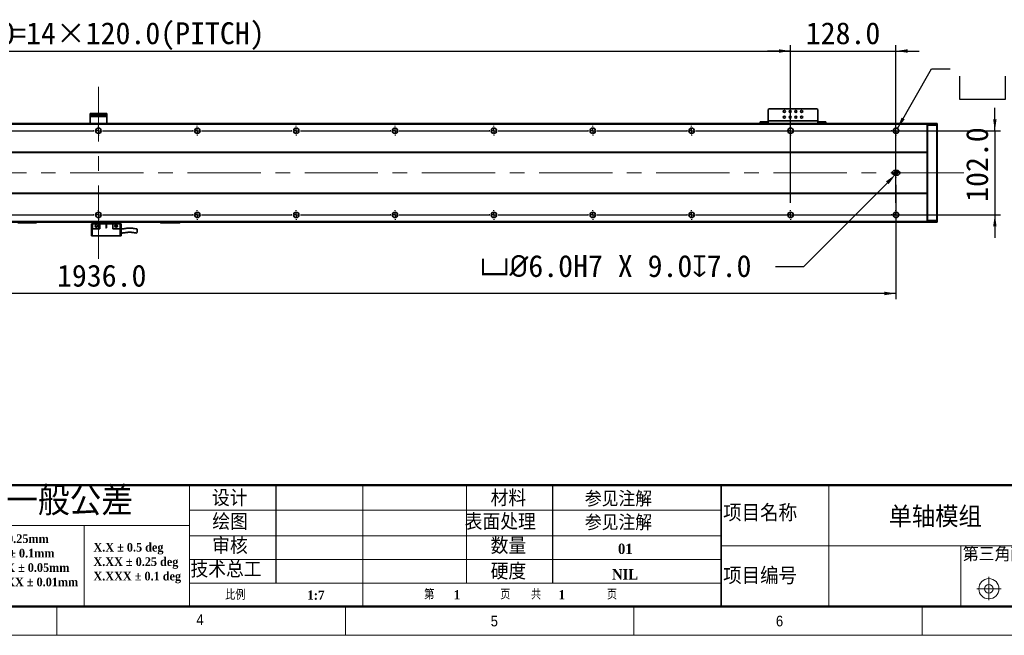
# Model space of a CAD drawing. Header units: millimetres. Extents: x 35 to 2905, y 35 to 2044.
# Tile 3 of 7: x 1075 to 2270, y 35 to 782. Entities that reach past the tile are written whole.
import ezdxf

# ---------------------------------------------------------------- set-up
doc = ezdxf.new("R2010")
doc.units = ezdxf.units.MM
doc.header["$LTSCALE"] = 7
doc.header["$PDSIZE"] = -1
doc.linetypes.add('CENTERX2', pattern=[20.32, 12.7, -2.54, 2.54, -2.54])
doc.layers.add('DIMNS', color=7, linetype='Continuous')
doc.layers.add('黑色实线', color=7, linetype='Continuous')
doc.styles.add('SLDTEXTSTYLE1', font='Gothic.ttf', dxfattribs={"width": 0.913})
doc.styles.add('SLDTEXTSTYLE2', font='timesbd.ttf', dxfattribs={"width": 0.933})
doc.styles.add('SLDTEXTSTYLE3', font='txt', dxfattribs={"bigfont": 'bigfont'})
doc.styles.add('SLDTEXTSTYLE4', font='txt', dxfattribs={"bigfont": 'bigfont'})
doc.styles.add('SLDTEXTSTYLE7', font='timesbd.ttf', dxfattribs={"width": 0.933, "bigfont": 'bigfont'})
doc.styles.add('SLDTEXTSTYLE8', font='txt')
doc.dimstyles.new('SLDDIMSTYLE0', dxfattribs={"dimtxt": 26.6, "dimasz": 14, "dimexe": 0, "dimexo": 0.0625, "dimgap": 6.65, "dimtad": 2, "dimdec": 1, "dimrnd": 1e-09, "dimzin": 4, "dimdsep": 46, "dimtxsty": 'SLDTEXTSTYLE8', "dimsah": 1, "dimcen": 0.09, "dimadec": 0, "dimazin": 1, "dimtfac": 1, "dimtdec": 1, "dimtmove": 0, "dimatfit": 0, "dimfxl": 0, "dimfrac": 2, "dimtolj": 1, "dimtzin": 12, "dimarcsym": 0})
doc.dimstyles.new('SLDDIMSTYLE5', dxfattribs={"dimtxt": 26.6, "dimasz": 14, "dimexe": 0, "dimexo": 0.0625, "dimgap": 6.65, "dimtad": 2, "dimdec": 1, "dimrnd": 1e-09, "dimzin": 4, "dimdsep": 46, "dimtxsty": 'SLDTEXTSTYLE8', "dimsah": 1, "dimcen": 0.09, "dimadec": 0, "dimazin": 1, "dimtfac": 1, "dimtdec": 1, "dimtofl": 0, "dimtmove": 0, "dimatfit": 3, "dimfxl": 0, "dimfrac": 2, "dimtolj": 1, "dimtzin": 12, "dimarcsym": 0})
doc.dimstyles.new('SLDDIMSTYLE7', dxfattribs={"dimtxt": 26.6, "dimasz": 14, "dimexe": 0, "dimexo": 0.0625, "dimgap": 6.65, "dimtad": 0, "dimtih": 1, "dimtoh": 1, "dimdec": 1, "dimrnd": 1e-09, "dimzin": 4, "dimdsep": 46, "dimtxsty": 'SLDTEXTSTYLE8', "dimsah": 1, "dimcen": 0, "dimadec": 0, "dimazin": 1, "dimtfac": 1, "dimtdec": 1, "dimtofl": 0, "dimtmove": 0, "dimatfit": 3, "dimfxl": 0, "dimfrac": 2, "dimtolj": 1, "dimtzin": 12, "dimarcsym": 0})
doc.dimstyles.new('SLDDIMSTYLE8', dxfattribs={"dimtxt": 26.6, "dimasz": 14, "dimexe": 0, "dimexo": 0.0625, "dimgap": 6.65, "dimtad": 0, "dimtih": 1, "dimtoh": 1, "dimdec": 1, "dimrnd": 1e-09, "dimzin": 4, "dimdsep": 46, "dimtxsty": 'SLDTEXTSTYLE8', "dimsah": 1, "dimcen": 0, "dimadec": 0, "dimazin": 1, "dimtfac": 1, "dimtdec": 1, "dimtofl": 0, "dimtmove": 0, "dimatfit": 3, "dimfxl": 0, "dimfrac": 2, "dimtolj": 1, "dimtzin": 12, "dimarcsym": 0})

# ---------------------------------------------------------------- blocks, each defined once
blk = doc.blocks.new('SW_NOTE_0')
at = {"color": 0, "linetype": 'Continuous', "lineweight": 0, "char_height": 10.5, "attachment_point": 1, "style": 'SLDTEXTSTYLE2'}
for s, insert in [('X.X ± 0.5 deg', (0, 13.8)), ('X.XX ± 0.25 deg', (0, -3.7)), ('X.XXX ± 0.1 deg', (0, -21.2))]:
    blk.add_mtext(s, dxfattribs=dict(at, insert=insert))
blk = doc.blocks.new('SW_NOTE_1')
at = {"color": 0, "linetype": 'Continuous', "lineweight": 0, "char_height": 10.5, "attachment_point": 1, "style": 'SLDTEXTSTYLE2'}
for s, insert in [('X ± 0.25mm ', (0, 13.8)), ('X.X ± 0.1mm', (0, -3.7))]:
    blk.add_mtext(s, dxfattribs=dict(at, insert=insert))
blk = doc.blocks.new('SW_NOTE_2')
at = {"color": 0, "linetype": 'Continuous', "lineweight": 0, "char_height": 10.5, "attachment_point": 1, "style": 'SLDTEXTSTYLE2'}
for s, insert in [('X.XX ± 0.05mm', (0, 13.8)), ('X.XXX ± 0.01mm', (0, -3.7))]:
    blk.add_mtext(s, dxfattribs=dict(at, insert=insert))
blk = doc.blocks.new('_D_21')
at = {"layer": 'Defpoints', "color": 0}
for p in [(2137.7, 593.9), (2139.8, 596)]:
    blk.add_point(p, dxfattribs=at)
at = {"layer": '黑色实线', "color": 0, "lineweight": -2}
for p, q in [((2026.3, 482.5), (2127.8, 584)), ((1992, 482.5), (2026.3, 482.5))]:
    blk.add_line(p, q, dxfattribs=at)
at = {"layer": '黑色实线', "color": 0}
blk.add_solid([(2126.1, 585.6), (2129.4, 582.3), (2137.7, 593.9)], dxfattribs=at)
at = {"layer": '黑色实线', "color": 0, "insert": (1633.6, 496.3), "char_height": 26.6, "attachment_point": 1, "style": 'SLDTEXTSTYLE8'}
blk.add_mtext('\\A1;{\\fGDT|b0|i0|c134|p2;v\\fISOCPEUR|b0|i0|c134|p34;%%C}6.0H7 X 9.0{\\fGDT|b0|i0|c134|p2;x}7.0', dxfattribs=at)
blk = doc.blocks.new('_D_22')
at = {"layer": '黑色实线'}
for p, q in [((202.3, 587.1), (202.3, 442.7)), ((2138.3, 581.6), (2138.3, 442.7)), ((2138.3, 449.7), (202.3, 449.7))]:
    blk.add_line(p, q, dxfattribs=at)
for points in [[(202.3, 449.7), (216.3, 447.6), (216.3, 451.8)], [(2138.3, 449.7), (2124.3, 451.8), (2124.3, 447.6)]]:
    blk.add_solid(points, dxfattribs=at)
at = {"layer": '黑色实线', "insert": (1120, 484.6), "char_height": 26.6, "attachment_point": 1, "style": 'SLDTEXTSTYLE8'}
blk.add_mtext('1936.0', dxfattribs=at)
blk = doc.blocks.new('SW_SYMBOL_HOLE_SPOT')
at = {"layer": '黑色实线', "color": 0}
for p, q in [((0, 6125), (0, 525)), ((11200, 525), (11200, 6125)), ((0, 525), (11200, 525))]:
    blk.add_line(p, q, dxfattribs=at)
blk = doc.blocks.new('SW_SYMBOL_HOLE_DEPTH')
at = {"layer": '黑色实线', "color": 0}
for p, q in [((0, 6125), (5600, 6125)), ((2800, 6125), (2800, 525)), ((700, 3885), (2800, 525)), ((4900, 3885), (2800, 525))]:
    blk.add_line(p, q, dxfattribs=at)
blk = doc.blocks.new('_D_23')
at = {"layer": '黑色实线'}
for p, q in [((2140, 649.9), (2181.6, 722)), ((2181.6, 722), (2204.1, 722))]:
    blk.add_line(p, q, dxfattribs=at)
blk.add_solid([(2140, 649.9), (2148.8, 660.9), (2145.1, 663)], dxfattribs=at)
at = {"layer": '黑色实线', "xscale": 0.004985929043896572, "yscale": 0.004985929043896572, "zscale": 0.004985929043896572}
for name, p in [('SW_SYMBOL_HOLE_SPOT', (2215.2, 682.7)), ('SW_SYMBOL_HOLE_DEPTH', (2414.7, 682.7))]:
    blk.add_blockref(name, p, dxfattribs=at)
at = {"layer": '黑色实线', "char_height": 26.6, "attachment_point": 1, "style": 'SLDTEXTSTYLE8'}
for s, insert in [('34X ', (2310.2, 757.2)), ('%%c', (2379.4, 756.9)), (' THROUGH HOLE', (2420.5, 757.2)), ('%%c', (2288.7, 713.4)), (' 11.0 ', (2329.8, 713.7)), (' 42.0(UPSIDE DOWN)', (2453.7, 713.7))]:
    blk.add_mtext(s, dxfattribs=dict(at, insert=insert))
blk = doc.blocks.new('_D_24')
at = {"layer": '黑色实线'}
for p, q in [((2258.3, 647), (2258.3, 675)), ((1905, 647), (2265.3, 647)), ((2258.3, 647), (2258.3, 545)), ((1905, 545), (2265.3, 545)), ((2258.3, 545), (2258.3, 517))]:
    blk.add_line(p, q, dxfattribs=at)
for points in [[(2258.3, 647), (2260.4, 661), (2256.2, 661)], [(2258.3, 545), (2256.2, 531), (2260.4, 531)]]:
    blk.add_solid(points, dxfattribs=at)
at = {"layer": '黑色实线', "insert": (2223.4, 560.8), "char_height": 26.6, "attachment_point": 1, "rotation": 90, "style": 'SLDTEXTSTYLE8'}
blk.add_mtext('102.0', dxfattribs=at)
blk = doc.blocks.new('_D_25')
at = {"layer": '黑色实线'}
for p, q in [((330.3, 661.7), (330.3, 750.8)), ((330.3, 743.8), (2010.3, 743.8)), ((2010.3, 661.7), (2010.3, 750.8))]:
    blk.add_line(p, q, dxfattribs=at)
for points in [[(330.3, 743.8), (344.3, 741.7), (344.3, 745.9)], [(2010.3, 743.8), (1996.3, 745.9), (1996.3, 741.7)]]:
    blk.add_solid(points, dxfattribs=at)
at = {"layer": '黑色实线', "char_height": 26.6, "attachment_point": 1, "style": 'SLDTEXTSTYLE8'}
for s, insert in [('1680.0', (960.5, 778.7)), ('=14×120.0(PITCH)', (1064.4, 778.7))]:
    blk.add_mtext(s, dxfattribs=dict(at, insert=insert))
blk = doc.blocks.new('_D_27')
at = {"layer": '黑色实线'}
for p, q in [((2010.3, 743.8), (1982.3, 743.8)), ((2010.3, 559.7), (2010.3, 750.8)), ((2010.3, 743.8), (2138.3, 743.8)), ((2138.3, 559.7), (2138.3, 750.8)), ((2138.3, 743.8), (2166.3, 743.8))]:
    blk.add_line(p, q, dxfattribs=at)
for points in [[(2010.3, 743.8), (1996.3, 745.9), (1996.3, 741.7)], [(2138.3, 743.8), (2152.3, 741.7), (2152.3, 745.9)]]:
    blk.add_solid(points, dxfattribs=at)
at = {"layer": '黑色实线', "insert": (2028.8, 778.7), "char_height": 26.6, "attachment_point": 1, "style": 'SLDTEXTSTYLE8'}
blk.add_mtext('128.0', dxfattribs=at)
blk = doc.blocks.new('SW_CENTERMARKSYMBOL_13')
at = {"layer": '黑色实线', "color": 0}
for p, q in [((-248, 107.08), (-248, 107.84)), ((0, 107.08), (0, 107.84)), ((-253.08, 102), (-253.84, 102)), ((-248, 102), (-250.54, 102)), ((-248, 102), (-248, 104.54)), ((-248, 102), (-248, 99.46)), ((-248, 102), (-245.46, 102)), ((-248, 96.92), (-248, 96.16)), ((0, 102), (-2.54, 102)), ((0, 102), (0, 104.54)), ((0, 102), (0, 99.46)), ((0, 102), (2.54, 102)), ((5.08, 102), (5.84, 102)), ((-125.08, 0), (-125.84, 0)), ((-120, 0), (-122.54, 0)), ((-120, 5.08), (-120, 5.84)), ((-120, 0), (-120, 2.54)), ((-120, 0), (-120, -2.54)), ((-120, 0), (-117.46, 0)), ((-114.92, 0), (-5.08, 0)), ((-5.08, 0), (-5.84, 0)), ((0, 0), (-2.54, 0)), ((0, 0), (-2.54, 0)), ((0, 5.08), (0, 5.84)), ((0, 0), (0, 2.54)), ((0, 0), (0, 2.54)), ((0, 0), (0, -2.54)), ((0, 0), (2.54, 0)), ((0, 0), (0, -2.54)), ((0, 0), (2.54, 0)), ((5.08, 0), (5.84, 0)), ((5.08, 0), (114.92, 0)), ((114.92, 0), (114.16, 0)), ((120, 0), (117.46, 0)), ((120, 0), (117.46, 0)), ((120, 0), (117.46, 0)), ((120, 5.08), (120, 5.84)), ((120, 0), (120, 2.54)), ((120, 0), (120, 2.54)), ((120, 0), (120, 2.54)), ((120, 0), (120, -2.54)), ((120, 0), (122.54, 0)), ((120, 0), (120, -2.54)), ((120, 0), (122.54, 0)), ((120, 0), (120, -2.54)), ((120, 0), (122.54, 0)), ((125.08, 0), (125.84, 0)), ((125.08, 0), (234.92, 0)), ((234.92, 0), (234.16, 0)), ((240, 0), (237.46, 0)), ((240, 0), (237.46, 0)), ((240, 0), (237.46, 0)), ((240, 0), (237.46, 0)), ((240, 5.08), (240, 5.84)), ((240, 0), (240, 2.54)), ((240, 0), (240, 2.54)), ((240, 0), (240, 2.54)), ((240, 0), (240, 2.54)), ((240, 0), (240, -2.54)), ((240, 0), (242.54, 0)), ((240, 0), (240, -2.54)), ((240, 0), (242.54, 0)), ((240, 0), (240, -2.54)), ((240, 0), (242.54, 0)), ((240, 0), (240, -2.54)), ((240, 0), (242.54, 0)), ((245.08, 0), (245.84, 0)), ((245.08, 0), (354.92, 0)), ((354.92, 0), (354.16, 0)), ((360, 0), (357.46, 0)), ((360, 0), (357.46, 0)), ((360, 0), (357.46, 0)), ((360, 0), (357.46, 0)), ((360, 0), (357.46, 0)), ((360, 5.08), (360, 5.84)), ((360, 0), (360, 2.54)), ((360, 0), (360, 2.54)), ((360, 0), (360, 2.54)), ((360, 0), (360, 2.54)), ((360, 0), (360, 2.54)), ((360, 0), (360, -2.54)), ((360, 0), (362.54, 0)), ((360, 0), (360, -2.54)), ((360, 0), (362.54, 0)), ((360, 0), (360, -2.54)), ((360, 0), (362.54, 0)), ((360, 0), (360, -2.54)), ((360, 0), (362.54, 0)), ((360, 0), (360, -2.54)), ((360, 0), (362.54, 0)), ((365.08, 0), (365.84, 0)), ((365.08, 0), (474.92, 0)), ((474.92, 0), (474.16, 0)), ((480, 0), (477.46, 0)), ((480, 0), (477.46, 0)), ((480, 0), (477.46, 0)), ((480, 0), (477.46, 0)), ((480, 0), (477.46, 0)), ((480, 0), (477.46, 0)), ((480, 5.08), (480, 5.84)), ((480, 0), (480, 2.54)), ((480, 0), (480, 2.54)), ((480, 0), (480, 2.54)), ((480, 0), (480, 2.54)), ((480, 0), (480, 2.54)), ((480, 0), (480, 2.54)), ((480, 0), (480, -2.54)), ((480, 0), (482.54, 0)), ((480, 0), (480, -2.54)), ((480, 0), (482.54, 0)), ((480, 0), (480, -2.54)), ((480, 0), (482.54, 0)), ((480, 0), (480, -2.54)), ((480, 0), (482.54, 0)), ((480, 0), (480, -2.54)), ((480, 0), (482.54, 0)), ((480, 0), (480, -2.54)), ((480, 0), (482.54, 0)), ((485.08, 0), (485.84, 0)), ((485.08, 0), (594.92, 0)), ((594.92, 0), (594.16, 0)), ((600, 0), (597.46, 0)), ((600, 0), (597.46, 0)), ((600, 0), (597.46, 0)), ((600, 0), (597.46, 0)), ((600, 0), (597.46, 0)), ((600, 0), (597.46, 0)), ((600, 0), (597.46, 0)), ((600, 5.08), (600, 5.84)), ((600, 0), (600, 2.54)), ((600, 0), (600, 2.54)), ((600, 0), (600, 2.54)), ((600, 0), (600, 2.54)), ((600, 0), (600, 2.54)), ((600, 0), (600, 2.54)), ((600, 0), (600, 2.54)), ((600, 0), (600, -2.54)), ((600, 0), (602.54, 0)), ((600, 0), (600, -2.54)), ((600, 0), (602.54, 0)), ((600, 0), (600, -2.54)), ((600, 0), (602.54, 0)), ((600, 0), (600, -2.54)), ((600, 0), (602.54, 0)), ((600, 0), (600, -2.54)), ((600, 0), (602.54, 0)), ((600, 0), (600, -2.54)), ((600, 0), (602.54, 0)), ((600, 0), (600, -2.54)), ((600, 0), (602.54, 0)), ((605.08, 0), (605.84, 0)), ((605.08, 0), (714.92, 0)), ((714.92, 0), (714.16, 0)), ((720, 0), (717.46, 0)), ((720, 0), (717.46, 0)), ((720, 0), (717.46, 0)), ((720, 0), (717.46, 0)), ((720, 0), (717.46, 0)), ((720, 0), (717.46, 0)), ((720, 0), (717.46, 0)), ((720, 0), (717.46, 0)), ((720, 5.08), (720, 5.84)), ((720, 0), (720, 2.54)), ((720, 0), (720, 2.54)), ((720, 0), (720, 2.54)), ((720, 0), (720, 2.54)), ((720, 0), (720, 2.54)), ((720, 0), (720, 2.54)), ((720, 0), (720, 2.54)), ((720, 0), (720, 2.54)), ((720, 0), (720, -2.54)), ((720, 0), (722.54, 0)), ((720, 0), (720, -2.54)), ((720, 0), (722.54, 0)), ((720, 0), (720, -2.54)), ((720, 0), (722.54, 0)), ((720, 0), (720, -2.54)), ((720, 0), (722.54, 0)), ((720, 0), (720, -2.54)), ((720, 0), (722.54, 0)), ((720, 0), (720, -2.54)), ((720, 0), (722.54, 0)), ((720, 0), (720, -2.54)), ((720, 0), (722.54, 0)), ((720, 0), (720, -2.54)), ((720, 0), (722.54, 0)), ((725.08, 0), (725.84, 0)), ((725.08, 0), (834.92, 0)), ((834.92, 0), (834.16, 0)), ((840, 0), (837.46, 0)), ((840, 0), (837.46, 0)), ((840, 0), (837.46, 0)), ((840, 0), (837.46, 0)), ((840, 0), (837.46, 0)), ((840, 0), (837.46, 0)), ((840, 0), (837.46, 0)), ((840, 5.08), (840, 5.84)), ((840, 0), (840, 2.54)), ((840, 0), (840, 2.54)), ((840, 0), (840, 2.54)), ((840, 0), (840, 2.54)), ((840, 0), (840, 2.54)), ((840, 0), (840, 2.54)), ((840, 0), (840, 2.54)), ((840, 0), (840, -2.54)), ((840, 0), (842.54, 0)), ((840, 0), (840, -2.54)), ((840, 0), (842.54, 0)), ((840, 0), (840, -2.54)), ((840, 0), (842.54, 0)), ((840, 0), (840, -2.54)), ((840, 0), (842.54, 0)), ((840, 0), (840, -2.54)), ((840, 0), (842.54, 0)), ((840, 0), (840, -2.54)), ((840, 0), (842.54, 0)), ((840, 0), (840, -2.54)), ((840, 0), (842.54, 0)), ((845.08, 0), (845.84, 0)), ((845.08, 0), (954.92, 0)), ((954.92, 0), (954.16, 0)), ((960, 0), (957.46, 0)), ((960, 0), (957.46, 0)), ((960, 0), (957.46, 0)), ((960, 0), (957.46, 0)), ((960, 0), (957.46, 0)), ((960, 0), (957.46, 0)), ((960, 5.08), (960, 5.84)), ((960, 0), (960, 2.54)), ((960, 0), (960, 2.54)), ((960, 0), (960, 2.54)), ((960, 0), (960, 2.54)), ((960, 0), (960, 2.54)), ((960, 0), (960, 2.54)), ((960, 0), (960, -2.54)), ((960, 0), (962.54, 0)), ((960, 0), (960, -2.54)), ((960, 0), (962.54, 0)), ((960, 0), (960, -2.54)), ((960, 0), (962.54, 0)), ((960, 0), (960, -2.54)), ((960, 0), (962.54, 0)), ((960, 0), (960, -2.54)), ((960, 0), (962.54, 0)), ((960, 0), (960, -2.54)), ((960, 0), (962.54, 0)), ((965.08, 0), (965.84, 0)), ((965.08, 0), (1074.92, 0)), ((1074.92, 0), (1074.16, 0)), ((1080, 0), (1077.46, 0)), ((1080, 0), (1077.46, 0)), ((1080, 0), (1077.46, 0)), ((1080, 0), (1077.46, 0)), ((1080, 0), (1077.46, 0)), ((1080, 5.08), (1080, 5.84)), ((1080, 0), (1080, 2.54)), ((1080, 0), (1080, 2.54)), ((1080, 0), (1080, 2.54)), ((1080, 0), (1080, 2.54)), ((1080, 0), (1080, 2.54)), ((1080, 0), (1080, -2.54)), ((1080, 0), (1082.54, 0)), ((1080, 0), (1080, -2.54)), ((1080, 0), (1082.54, 0)), ((1080, 0), (1080, -2.54)), ((1080, 0), (1082.54, 0)), ((1080, 0), (1080, -2.54)), ((1080, 0), (1082.54, 0)), ((1080, 0), (1080, -2.54)), ((1080, 0), (1082.54, 0)), ((1085.08, 0), (1085.84, 0)), ((1085.08, 0), (1194.92, 0)), ((1194.92, 0), (1194.16, 0)), ((1200, 0), (1197.46, 0)), ((1200, 0), (1197.46, 0)), ((1200, 0), (1197.46, 0)), ((1200, 0), (1197.46, 0)), ((1200, 5.08), (1200, 5.84)), ((1200, 0), (1200, 2.54)), ((1200, 0), (1200, 2.54)), ((1200, 0), (1200, 2.54)), ((1200, 0), (1200, 2.54)), ((1200, 0), (1200, -2.54)), ((1200, 0), (1202.54, 0)), ((1200, 0), (1200, -2.54)), ((1200, 0), (1202.54, 0)), ((1200, 0), (1200, -2.54)), ((1200, 0), (1202.54, 0)), ((1200, 0), (1200, -2.54)), ((1200, 0), (1202.54, 0)), ((1205.08, 0), (1205.84, 0)), ((1205.08, 0), (1314.92, 0)), ((1314.92, 0), (1314.16, 0)), ((1320, 0), (1317.46, 0)), ((1320, 0), (1317.46, 0)), ((1320, 0), (1317.46, 0)), ((1320, 5.08), (1320, 5.84)), ((1320, 0), (1320, 2.54)), ((1320, 0), (1320, 2.54)), ((1320, 0), (1320, 2.54)), ((1320, 0), (1320, -2.54)), ((1320, 0), (1322.54, 0)), ((1320, 0), (1320, -2.54)), ((1320, 0), (1322.54, 0)), ((1320, 0), (1320, -2.54)), ((1320, 0), (1322.54, 0)), ((1325.08, 0), (1325.84, 0)), ((1325.08, 0), (1434.92, 0)), ((1434.92, 0), (1434.16, 0)), ((1440, 0), (1437.46, 0)), ((1440, 0), (1437.46, 0)), ((1440, 5.08), (1440, 5.84)), ((1440, 0), (1440, 2.54)), ((1440, 0), (1440, 2.54)), ((1440, 0), (1440, -2.54)), ((1440, 0), (1442.54, 0)), ((1440, 0), (1440, -2.54)), ((1440, 0), (1442.54, 0)), ((1445.08, 0), (1445.84, 0)), ((1445.08, 0), (1554.92, 0)), ((1560, 0), (1557.46, 0)), ((1560, 5.08), (1560, 5.84)), ((1560, 0), (1560, 2.54)), ((1560, 0), (1560, -2.54)), ((1560, 0), (1562.54, 0)), ((1565.08, 0), (1565.84, 0)), ((-120, -5.08), (-120, -5.84)), ((0, -5.08), (0, -5.84)), ((120, -5.08), (120, -5.84)), ((240, -5.08), (240, -5.84)), ((360, -5.08), (360, -5.84)), ((480, -5.08), (480, -5.84)), ((600, -5.08), (600, -5.84)), ((720, -5.08), (720, -5.84)), ((840, -5.08), (840, -5.84)), ((960, -5.08), (960, -5.84)), ((1080, -5.08), (1080, -5.84)), ((1200, -5.08), (1200, -5.84)), ((1320, -5.08), (1320, -5.84)), ((1440, -5.08), (1440, -5.84)), ((1560, -5.08), (1560, -5.84))]:
    blk.add_line(p, q, dxfattribs=at)
blk = doc.blocks.new('SW_CENTERMARKSYMBOL_14')
at = {"layer": '黑色实线', "color": 0}
for p, q in [((-245.08, 0), (-245.84, 0)), ((-240, 0), (-242.54, 0)), ((-240, 5.08), (-240, 5.84)), ((-240, 0), (-240, 2.54)), ((-240, 0), (-240, -2.54)), ((-240, 0), (-237.46, 0)), ((-234.92, 0), (-125.08, 0)), ((-125.08, 0), (-125.84, 0)), ((-120, 0), (-122.54, 0)), ((-120, 0), (-122.54, 0)), ((-120, 5.08), (-120, 5.84)), ((-120, 0), (-120, 2.54)), ((-120, 0), (-120, 2.54)), ((-120, 0), (-120, -2.54)), ((-120, 0), (-117.46, 0)), ((-120, 0), (-120, -2.54)), ((-120, 0), (-117.46, 0)), ((-114.92, 0), (-114.16, 0)), ((-114.92, 0), (-5.08, 0)), ((-5.08, 0), (-5.84, 0)), ((0, 0), (-2.54, 0)), ((0, 0), (-2.54, 0)), ((0, 0), (-2.54, 0)), ((0, 5.08), (0, 5.84)), ((0, 0), (0, 2.54)), ((0, 0), (0, 2.54)), ((0, 0), (0, 2.54)), ((0, 0), (0, -2.54)), ((0, 0), (2.54, 0)), ((0, 0), (0, -2.54)), ((0, 0), (2.54, 0)), ((0, 0), (0, -2.54)), ((0, 0), (2.54, 0)), ((5.08, 0), (5.84, 0)), ((5.08, 0), (114.92, 0)), ((114.92, 0), (114.16, 0)), ((120, 0), (117.46, 0)), ((120, 0), (117.46, 0)), ((120, 0), (117.46, 0)), ((120, 0), (117.46, 0)), ((120, 5.08), (120, 5.84)), ((120, 0), (120, 2.54)), ((120, 0), (120, 2.54)), ((120, 0), (120, 2.54)), ((120, 0), (120, 2.54)), ((120, 0), (120, -2.54)), ((120, 0), (122.54, 0)), ((120, 0), (120, -2.54)), ((120, 0), (122.54, 0)), ((120, 0), (120, -2.54)), ((120, 0), (122.54, 0)), ((120, 0), (120, -2.54)), ((120, 0), (122.54, 0)), ((125.08, 0), (125.84, 0)), ((125.08, 0), (234.92, 0)), ((234.92, 0), (234.16, 0)), ((240, 0), (237.46, 0)), ((240, 0), (237.46, 0)), ((240, 0), (237.46, 0)), ((240, 0), (237.46, 0)), ((240, 0), (237.46, 0)), ((240, 5.08), (240, 5.84)), ((240, 0), (240, 2.54)), ((240, 0), (240, 2.54)), ((240, 0), (240, 2.54)), ((240, 0), (240, 2.54)), ((240, 0), (240, 2.54)), ((240, 0), (240, -2.54)), ((240, 0), (242.54, 0)), ((240, 0), (240, -2.54)), ((240, 0), (242.54, 0)), ((240, 0), (240, -2.54)), ((240, 0), (242.54, 0)), ((240, 0), (240, -2.54)), ((240, 0), (242.54, 0)), ((240, 0), (240, -2.54)), ((240, 0), (242.54, 0)), ((245.08, 0), (245.84, 0)), ((245.08, 0), (354.92, 0)), ((354.92, 0), (354.16, 0)), ((360, 0), (357.46, 0)), ((360, 0), (357.46, 0)), ((360, 0), (357.46, 0)), ((360, 0), (357.46, 0)), ((360, 0), (357.46, 0)), ((360, 0), (357.46, 0)), ((360, 5.08), (360, 5.84)), ((360, 0), (360, 2.54)), ((360, 0), (360, 2.54)), ((360, 0), (360, 2.54)), ((360, 0), (360, 2.54)), ((360, 0), (360, 2.54)), ((360, 0), (360, 2.54)), ((360, 0), (360, -2.54)), ((360, 0), (362.54, 0)), ((360, 0), (360, -2.54)), ((360, 0), (362.54, 0)), ((360, 0), (360, -2.54)), ((360, 0), (362.54, 0)), ((360, 0), (360, -2.54)), ((360, 0), (362.54, 0)), ((360, 0), (360, -2.54)), ((360, 0), (362.54, 0)), ((360, 0), (360, -2.54)), ((360, 0), (362.54, 0)), ((365.08, 0), (365.84, 0)), ((365.08, 0), (474.92, 0)), ((474.92, 0), (474.16, 0)), ((480, 0), (477.46, 0)), ((480, 0), (477.46, 0)), ((480, 0), (477.46, 0)), ((480, 0), (477.46, 0)), ((480, 0), (477.46, 0)), ((480, 0), (477.46, 0)), ((480, 0), (477.46, 0)), ((480, 5.08), (480, 5.84)), ((480, 0), (480, 2.54)), ((480, 0), (480, 2.54)), ((480, 0), (480, 2.54)), ((480, 0), (480, 2.54)), ((480, 0), (480, 2.54)), ((480, 0), (480, 2.54)), ((480, 0), (480, 2.54)), ((480, 0), (480, -2.54)), ((480, 0), (482.54, 0)), ((480, 0), (480, -2.54)), ((480, 0), (482.54, 0)), ((480, 0), (480, -2.54)), ((480, 0), (482.54, 0)), ((480, 0), (480, -2.54)), ((480, 0), (482.54, 0)), ((480, 0), (480, -2.54)), ((480, 0), (482.54, 0)), ((480, 0), (480, -2.54)), ((480, 0), (482.54, 0)), ((480, 0), (480, -2.54)), ((480, 0), (482.54, 0)), ((485.08, 0), (485.84, 0)), ((485.08, 0), (594.92, 0)), ((594.92, 0), (594.16, 0)), ((600, 0), (597.46, 0)), ((600, 0), (597.46, 0)), ((600, 0), (597.46, 0)), ((600, 0), (597.46, 0)), ((600, 0), (597.46, 0)), ((600, 0), (597.46, 0)), ((600, 0), (597.46, 0)), ((600, 0), (597.46, 0)), ((600, 5.08), (600, 5.84)), ((600, 0), (600, 2.54)), ((600, 0), (600, 2.54)), ((600, 0), (600, 2.54)), ((600, 0), (600, 2.54)), ((600, 0), (600, 2.54)), ((600, 0), (600, 2.54)), ((600, 0), (600, 2.54)), ((600, 0), (600, 2.54)), ((600, 0), (600, -2.54)), ((600, 0), (602.54, 0)), ((600, 0), (600, -2.54)), ((600, 0), (602.54, 0)), ((600, 0), (600, -2.54)), ((600, 0), (602.54, 0)), ((600, 0), (600, -2.54)), ((600, 0), (602.54, 0)), ((600, 0), (600, -2.54)), ((600, 0), (602.54, 0)), ((600, 0), (600, -2.54)), ((600, 0), (602.54, 0)), ((600, 0), (600, -2.54)), ((600, 0), (602.54, 0)), ((600, 0), (600, -2.54)), ((600, 0), (602.54, 0)), ((605.08, 0), (605.84, 0)), ((605.08, 0), (714.92, 0)), ((714.92, 0), (714.16, 0)), ((720, 0), (717.46, 0)), ((720, 0), (717.46, 0)), ((720, 0), (717.46, 0)), ((720, 0), (717.46, 0)), ((720, 0), (717.46, 0)), ((720, 0), (717.46, 0)), ((720, 0), (717.46, 0)), ((720, 5.08), (720, 5.84)), ((720, 0), (720, 2.54)), ((720, 0), (720, 2.54)), ((720, 0), (720, 2.54)), ((720, 0), (720, 2.54)), ((720, 0), (720, 2.54)), ((720, 0), (720, 2.54)), ((720, 0), (720, 2.54)), ((720, 0), (720, -2.54)), ((720, 0), (722.54, 0)), ((720, 0), (720, -2.54)), ((720, 0), (722.54, 0)), ((720, 0), (720, -2.54)), ((720, 0), (722.54, 0)), ((720, 0), (720, -2.54)), ((720, 0), (722.54, 0)), ((720, 0), (720, -2.54)), ((720, 0), (722.54, 0)), ((720, 0), (720, -2.54)), ((720, 0), (722.54, 0)), ((720, 0), (720, -2.54)), ((720, 0), (722.54, 0)), ((725.08, 0), (725.84, 0)), ((725.08, 0), (834.92, 0)), ((834.92, 0), (834.16, 0)), ((840, 0), (837.46, 0)), ((840, 0), (837.46, 0)), ((840, 0), (837.46, 0)), ((840, 0), (837.46, 0)), ((840, 0), (837.46, 0)), ((840, 0), (837.46, 0)), ((840, 5.08), (840, 5.84)), ((840, 0), (840, 2.54)), ((840, 0), (840, 2.54)), ((840, 0), (840, 2.54)), ((840, 0), (840, 2.54)), ((840, 0), (840, 2.54)), ((840, 0), (840, 2.54)), ((840, 0), (840, -2.54)), ((840, 0), (842.54, 0)), ((840, 0), (840, -2.54)), ((840, 0), (842.54, 0)), ((840, 0), (840, -2.54)), ((840, 0), (842.54, 0)), ((840, 0), (840, -2.54)), ((840, 0), (842.54, 0)), ((840, 0), (840, -2.54)), ((840, 0), (842.54, 0)), ((840, 0), (840, -2.54)), ((840, 0), (842.54, 0)), ((845.08, 0), (845.84, 0)), ((845.08, 0), (954.92, 0)), ((954.92, 0), (954.16, 0)), ((960, 0), (957.46, 0)), ((960, 0), (957.46, 0)), ((960, 0), (957.46, 0)), ((960, 0), (957.46, 0)), ((960, 0), (957.46, 0)), ((960, 5.08), (960, 5.84)), ((960, 0), (960, 2.54)), ((960, 0), (960, 2.54)), ((960, 0), (960, 2.54)), ((960, 0), (960, 2.54)), ((960, 0), (960, 2.54)), ((960, 0), (960, -2.54)), ((960, 0), (962.54, 0)), ((960, 0), (960, -2.54)), ((960, 0), (962.54, 0)), ((960, 0), (960, -2.54)), ((960, 0), (962.54, 0)), ((960, 0), (960, -2.54)), ((960, 0), (962.54, 0)), ((960, 0), (960, -2.54)), ((960, 0), (962.54, 0)), ((965.08, 0), (965.84, 0)), ((965.08, 0), (1074.92, 0)), ((1074.92, 0), (1074.16, 0)), ((1080, 0), (1077.46, 0)), ((1080, 0), (1077.46, 0)), ((1080, 0), (1077.46, 0)), ((1080, 0), (1077.46, 0)), ((1080, 5.08), (1080, 5.84)), ((1080, 0), (1080, 2.54)), ((1080, 0), (1080, 2.54)), ((1080, 0), (1080, 2.54)), ((1080, 0), (1080, 2.54)), ((1080, 0), (1080, -2.54)), ((1080, 0), (1082.54, 0)), ((1080, 0), (1080, -2.54)), ((1080, 0), (1082.54, 0)), ((1080, 0), (1080, -2.54)), ((1080, 0), (1082.54, 0)), ((1080, 0), (1080, -2.54)), ((1080, 0), (1082.54, 0)), ((1085.08, 0), (1085.84, 0)), ((1085.08, 0), (1194.92, 0)), ((1194.92, 0), (1194.16, 0)), ((1200, 0), (1197.46, 0)), ((1200, 0), (1197.46, 0)), ((1200, 0), (1197.46, 0)), ((1200, 5.08), (1200, 5.84)), ((1200, 0), (1200, 2.54)), ((1200, 0), (1200, 2.54)), ((1200, 0), (1200, 2.54)), ((1200, 0), (1200, -2.54)), ((1200, 0), (1202.54, 0)), ((1200, 0), (1200, -2.54)), ((1200, 0), (1202.54, 0)), ((1200, 0), (1200, -2.54)), ((1200, 0), (1202.54, 0)), ((1205.08, 0), (1205.84, 0)), ((1205.08, 0), (1314.92, 0)), ((1314.92, 0), (1314.16, 0)), ((1320, 0), (1317.46, 0)), ((1320, 0), (1317.46, 0)), ((1320, 5.08), (1320, 5.84)), ((1320, 0), (1320, 2.54)), ((1320, 0), (1320, 2.54)), ((1320, 0), (1320, -2.54)), ((1320, 0), (1322.54, 0)), ((1320, 0), (1320, -2.54)), ((1320, 0), (1322.54, 0)), ((1325.08, 0), (1325.84, 0)), ((1325.08, 0), (1434.92, 0)), ((1440, 0), (1437.46, 0)), ((1440, 5.08), (1440, 5.84)), ((1440, 0), (1440, 2.54)), ((1440, 0), (1440, -2.54)), ((1440, 0), (1442.54, 0)), ((1445.08, 0), (1445.84, 0)), ((-240, -5.08), (-240, -5.84)), ((-120, -5.08), (-120, -5.84)), ((0, -5.08), (0, -5.84)), ((120, -5.08), (120, -5.84)), ((240, -5.08), (240, -5.84)), ((360, -5.08), (360, -5.84)), ((480, -5.08), (480, -5.84)), ((600, -5.08), (600, -5.84)), ((720, -5.08), (720, -5.84)), ((840, -5.08), (840, -5.84)), ((960, -5.08), (960, -5.84)), ((1080, -5.08), (1080, -5.84)), ((1200, -5.08), (1200, -5.84)), ((1320, -5.08), (1320, -5.84)), ((1440, -5.08), (1440, -5.84))]:
    blk.add_line(p, q, dxfattribs=at)
blk = doc.blocks.new('SW_CENTERMARKSYMBOL_15')
at = {"layer": '黑色实线', "color": 0}
for p, q in [((-5.08, 0), (-5.84, 0)), ((0, 0), (-2.54, 0)), ((0, 5.08), (0, 5.84)), ((0, 0), (0, 2.54)), ((0, 0), (0, -2.54)), ((0, 0), (2.54, 0)), ((5.08, 0), (5.84, 0)), ((0, -5.08), (0, -5.84))]:
    blk.add_line(p, q, dxfattribs=at)
blk = doc.blocks.new('SW_CENTERMARKSYMBOL_16')
at = {"layer": '黑色实线', "color": 0}
for p, q in [((-5.08, 0), (-5.84, 0)), ((0, 0), (-2.54, 0)), ((0, 5.08), (0, 5.84)), ((0, 0), (0, 2.54)), ((0, 0), (0, -2.54)), ((0, 0), (2.54, 0)), ((5.08, 0), (5.84, 0)), ((0, -5.08), (0, -5.84))]:
    blk.add_line(p, q, dxfattribs=at)
blk = doc.blocks.new('SW_CENTERMARKSYMBOL_17')
at = {"layer": '黑色实线', "color": 0}
for p, q in [((-5.08, 0), (-5.54, 0)), ((0, 0), (-2.54, 0)), ((0, 5.08), (0, 5.54)), ((0, 0), (0, 2.54)), ((0, 0), (2.54, 0)), ((0, 0), (0, -2.54)), ((5.08, 0), (5.54, 0)), ((0, -5.08), (0, -5.54))]:
    blk.add_line(p, q, dxfattribs=at)
blk = doc.blocks.new('SW_DOWELSYMBOL_3')
at = {"linetype": 'Continuous', "lineweight": 18}
h = blk.add_hatch(color=0, dxfattribs=at)
edge = h.paths.add_edge_path(flags=0)
edge.add_arc((0, 0), 3, 180, 270)
edge.add_line((0, -3), (0, 0))
edge.add_line((0, 0), (-3, 0))
h = blk.add_hatch(color=0, dxfattribs=at)
edge = h.paths.add_edge_path(flags=0)
edge.add_arc((0, 0), 3, 0, 90)
edge.add_line((0, 3), (0, 0))
edge.add_line((0, 0), (3, 0))
at = {"layer": '黑色实线', "color": 0}
blk.add_circle((0, 0), 3, dxfattribs=at)
blk = doc.blocks.new('SW_DOWELSYMBOL_4')
at = {"linetype": 'Continuous', "lineweight": 18}
h = blk.add_hatch(color=0, dxfattribs=at)
edge = h.paths.add_edge_path(flags=0)
edge.add_arc((0, 0), 3, 180, 270)
edge.add_line((0, -3), (0, 0))
edge.add_line((0, 0), (-3, 0))
h = blk.add_hatch(color=0, dxfattribs=at)
edge = h.paths.add_edge_path(flags=0)
edge.add_arc((0, 0), 3, 0, 90)
edge.add_line((0, 3), (0, 0))
edge.add_line((0, 0), (3, 0))
at = {"layer": '黑色实线', "color": 0}
blk.add_circle((0, 0), 3, dxfattribs=at)

msp = doc.modelspace()

# ---------------------------------------------------------------- linework, layer by layer
at = {"color": 7, "linetype": 'Continuous', "lineweight": 35}
for p, q in [((1984.31, 673.8), (1983.31, 672.8)), ((1983.31, 672.8), (1983.31, 659)), ((2042.31, 673.8), (1984.31, 673.8)), ((2043.31, 672.8), (2042.31, 673.8)), ((2043.31, 659), (2043.31, 672.8)), ((1160.31, 666), (1160.31, 668)), ((1160.31, 668), (1161.31, 668)), ((1161.31, 666), (1160.31, 666)), ((1160.31, 664.5), (1160.31, 666)), ((1180.31, 664.5), (1160.31, 664.5)), ((1160.31, 656), (1160.31, 664.5)), ((1161.31, 668), (1161.31, 666)), ((1179.31, 668), (1161.31, 668)), ((1179.31, 666), (1161.31, 666)), ((1179.31, 666), (1179.31, 668)), ((1179.31, 668), (1180.31, 668)), ((1180.31, 666), (1179.31, 666)), ((1180.31, 668), (1180.31, 666)), ((1180.31, 666), (1180.31, 664.5)), ((1180.31, 656), (1180.31, 664.5)), ((1973.31, 656), (1973.31, 658)), ((1973.31, 658), (1974.31, 658)), ((1974.31, 658), (1974.31, 656)), ((1974.31, 658), (1982.31, 658)), ((1982.31, 658), (1982.31, 656)), ((1983.31, 658), (1982.31, 658)), ((2043.31, 659), (1983.31, 659)), ((1983.31, 656), (1983.31, 659)), ((2043.31, 659), (2043.31, 656)), ((2044.31, 658), (2043.31, 658)), ((2044.31, 658), (2044.31, 656)), ((2044.31, 658), (2052.31, 658)), ((2052.31, 656), (2052.31, 658)), ((2052.31, 658), (2053.31, 658)), ((2053.31, 658), (2053.31, 656)), ((2176.31, 656), (164.31, 656)), ((2176.31, 655), (164.31, 655)), ((2176.31, 655.7), (2176.61, 656)), ((2176.31, 655), (2176.31, 656)), ((2176.31, 621), (2176.31, 655)), ((2176.31, 653.87), (2176.61, 654)), ((2176.61, 656), (2176.61, 654)), ((2176.61, 656), (2188.01, 656)), ((2176.61, 654), (2176.61, 538)), ((2188.01, 654), (2176.61, 654)), ((2188.01, 654), (2188.01, 656)), ((2188.31, 655.7), (2188.01, 656)), ((2188.01, 538), (2188.01, 654)), ((2188.31, 653.87), (2188.01, 654)), ((2188.31, 655.7), (2188.31, 653.87)), ((2188.31, 653.87), (2188.31, 538.12)), ((2176.31, 621), (164.31, 621)), ((2176.31, 620.5), (164.31, 620.5)), ((2176.31, 621), (2176.31, 620.5)), ((2176.31, 571.5), (2176.31, 620.5)), ((2139.81, 599), (2136.81, 599)), ((2136.81, 593), (2139.81, 593)), ((2176.31, 571.5), (164.31, 571.5)), ((2176.31, 571), (164.31, 571)), ((2176.31, 571), (2176.31, 571.5)), ((2176.31, 537), (2176.31, 571)), ((2176.31, 538.12), (2176.61, 538)), ((2176.61, 538), (2176.61, 536)), ((2176.61, 538), (2188.01, 538)), ((2188.31, 538.12), (2188.01, 538)), ((2188.01, 536), (2188.01, 538)), ((2188.31, 538.12), (2188.31, 536.3)), ((2176.31, 537), (164.31, 537)), ((2176.31, 536), (164.31, 536)), ((1072.31, 535.8), (1094.31, 535.8)), ((1094.18, 535.5), (1072.43, 535.5)), ((1094.18, 535.5), (1094.31, 535.8)), ((1095.01, 535.5), (1094.18, 535.5)), ((1094.31, 535.8), (1094.31, 536)), ((1094.31, 535.8), (1095.31, 535.8)), ((1095.01, 535.5), (1095.31, 535.8)), ((1095.31, 536), (1095.31, 535.8)), ((1161.81, 534.1), (1161.81, 519.7)), ((1163.01, 534.1), (1161.81, 534.1)), ((1162.81, 534.1), (1162.81, 536)), ((1163.01, 528.1), (1162.81, 528.1)), ((1162.81, 519.7), (1162.81, 528.1)), ((1163.01, 534.1), (1163.01, 528.1)), ((1171.81, 534.1), (1163.01, 534.1)), ((1163.01, 528.1), (1171.81, 528.1)), ((1171.81, 534.1), (1179.56, 534.1)), ((1171.81, 534.1), (1171.81, 528.1)), ((1180.06, 534.1), (1179.56, 534.1)), ((1179.56, 534.1), (1179.56, 529.35)), ((1180.06, 534.1), (1187.81, 534.1)), ((1180.06, 529.35), (1180.06, 534.1)), ((1187.81, 528.1), (1187.81, 534.1)), ((1196.61, 534.1), (1187.81, 534.1)), ((1187.81, 528.1), (1196.61, 528.1)), ((1191.19, 532.55), (1191.35, 532.65)), ((1191.19, 532.55), (1191.35, 532.65)), ((1191.19, 532.55), (1191.35, 532.65)), ((1192.82, 532.15), (1192.95, 531.74)), ((1196.61, 528.1), (1196.61, 534.1)), ((1197.81, 534.1), (1196.61, 534.1)), ((1196.81, 528.1), (1196.61, 528.1)), ((1196.81, 534.1), (1196.81, 536)), ((1196.81, 528.1), (1196.81, 519.7)), ((1197.81, 519.7), (1197.81, 534.1)), ((1245.31, 535.8), (1245.31, 536)), ((1245.31, 535.8), (1245.61, 535.5)), ((1245.31, 535.8), (1246.31, 535.8)), ((1246.43, 535.5), (1245.61, 535.5)), ((1246.31, 536), (1246.31, 535.8)), ((1246.43, 535.5), (1246.31, 535.8)), ((1246.31, 535.8), (1268.31, 535.8)), ((1268.18, 535.5), (1246.43, 535.5)), ((1268.18, 535.5), (1268.31, 535.8)), ((1269.01, 535.5), (1268.18, 535.5)), ((1268.31, 535.8), (1268.31, 536)), ((1268.31, 535.8), (1269.31, 535.8)), ((1269.01, 535.5), (1269.31, 535.8)), ((1269.31, 536), (1269.31, 535.8)), ((2176.31, 537), (2176.31, 536)), ((2176.31, 536.3), (2176.61, 536)), ((2188.01, 536), (2176.61, 536)), ((2188.31, 536.3), (2188.01, 536)), ((1162.81, 519.7), (1161.81, 519.7)), ((1196.81, 519.7), (1162.81, 519.7)), ((1197.81, 519.7), (1196.81, 519.7)), ((1926.29, 217), (1926.29, 70))]:
    msp.add_line(p, q, dxfattribs=at)
at = {"color": 7, "linetype": 'Continuous', "lineweight": 50}
for p, q in [((1025.29, 217), (1281, 217)), ((2870, 217), (1281, 217)), ((70, 70), (2870, 70))]:
    msp.add_line(p, q, dxfattribs=at)
at = {"color": 7, "linetype": 'Continuous', "lineweight": 18}
for p, q in [((1281, 217), (1281, 192.5)), ((1281, 168), (1281, 217)), ((1281, 192.5), (1281, 217)), ((1491.29, 217), (1491.29, 70)), ((1617, 217), (1617, 98.04)), ((2056.78, 217), (2056.78, 70)), ((1281, 168), (1281, 192.5)), ((1281, 186.61), (1926.29, 186.61)), ((1281, 168), (1025.29, 168)), ((1153.14, 168), (1153.14, 70)), ((1281, 168), (1281, 70)), ((1281, 155.78), (1926.29, 155.78)), ((1926.29, 143.5), (2339.76, 143.5)), ((2217.1, 143.5), (2217.1, 70)), ((1281, 126.91), (1926.29, 126.91)), ((1926.29, 98.04), (1281, 98.04)), ((2251.06, 106.04), (2251.06, 77.44)), ((2236.5, 91.48), (2265.91, 91.48)), ((70, 70), (2870, 70)), ((861, 70), (2870, 70)), ((1120, 35), (1120, 70)), ((1470, 35), (1470, 70)), ((1820, 70), (1820, 35)), ((2170, 35), (2170, 70)), ((35, 35), (2905, 35))]:
    msp.add_line(p, q, dxfattribs=at)
at = {"color": 7, "linetype": 'Continuous', "lineweight": 35}
for centre, radius in [((2002.81, 670.5), 1.25), ((2009.81, 670.5), 1.25), ((2016.81, 670.5), 1.25), ((2023.81, 670.5), 1.25), ((2002.81, 663.5), 1.25), ((2009.81, 663.5), 1.25), ((2016.81, 663.5), 1.25), ((2023.81, 663.5), 1.25), ((1170.31, 647), 3.3), ((1290.31, 647), 3.3), ((1410.31, 647), 3.3), ((1530.31, 647), 3.3), ((1650.31, 647), 3.3), ((1770.31, 647), 3.3), ((1890.31, 647), 3.3), ((2010.31, 647), 3.3), ((2138.31, 647), 3.3), ((1170.31, 545), 3.3), ((1290.31, 545), 3.3), ((1410.31, 545), 3.3), ((1530.31, 545), 3.3), ((1650.31, 545), 3.3), ((1770.31, 545), 3.3), ((1890.31, 545), 3.3), ((2010.31, 545), 3.3), ((2138.31, 545), 3.3), ((1167.81, 531.6), 1.6), ((1191.81, 531.6), 1.6)]:
    msp.add_circle(centre, radius, dxfattribs=at)
at = {"color": 7, "linetype": 'Continuous', "lineweight": 18}
for radius in [12.25, 5.25]:
    msp.add_circle((2251.06, 91.48), radius, dxfattribs=at)
at = {"color": 7, "linetype": 'Continuous', "lineweight": 35}
for centre, radius, start, end in [((2136.81, 596), 3, 90, 270), ((2139.81, 596), 3, 270, 90), ((1179.81, 529.35), 0.25, 180, 0)]:
    msp.add_arc(centre, radius, start, end, dxfattribs=at)
for points, knots in [([(1168.95, 531.74), (1168.97, 531.62), (1169.01, 531.36), (1168.9, 530.97), (1168.68, 530.62), (1168.34, 530.35), (1167.92, 530.2), (1167.47, 530.2), (1167.03, 530.33), (1166.8, 530.51), (1166.69, 530.6)], [0, 0, 0, 0, 0.1147354, 0.230587, 0.3509148, 0.4758124, 0.6054461, 0.7393745, 0.8775422, 1, 1, 1, 1]), ([(1167.79, 532.9), (1167.93, 532.87), (1168.21, 532.81), (1168.57, 532.56), (1168.75, 532.31), (1168.81, 532.17), (1168.82, 532.15)], [0, 0, 0, 0, 0.3222828, 0.6432194, 0.9518356, 1, 1, 1, 1]), ([(1191.81, 532.75), (1191.69, 532.74), (1191.46, 532.72), (1191.14, 532.56), (1190.89, 532.32), (1190.72, 532.01), (1190.64, 531.66), (1190.68, 531.31), (1190.81, 530.99), (1191.04, 530.72), (1191.33, 530.53), (1191.67, 530.44), (1192.02, 530.45), (1192.36, 530.57), (1192.64, 530.78), (1192.84, 531.06), (1192.96, 531.39), (1192.95, 531.63), (1192.95, 531.74)], [0, 0, 0, 0, 0.06251281, 0.12500705, 0.18751004, 0.25000707, 0.31250464, 0.37500453, 0.43750469, 0.49999979, 0.56250026, 0.62499589, 0.68750139, 0.74999505, 0.81250043, 0.87499738, 0.9375002, 1, 1, 1, 1]), ([(1192.95, 531.74), (1192.97, 531.62), (1193.01, 531.36), (1192.9, 530.97), (1192.68, 530.62), (1192.34, 530.35), (1191.92, 530.2), (1191.47, 530.2), (1191.03, 530.33), (1190.8, 530.51), (1190.69, 530.6)], [0, 0, 0, 0, 0.11473937, 0.23059209, 0.35094018, 0.47583903, 0.60544062, 0.73940573, 0.87754101, 1, 1, 1, 1]), ([(1191.79, 532.9), (1191.93, 532.87), (1192.21, 532.81), (1192.57, 532.56), (1192.75, 532.31), (1192.81, 532.17), (1192.82, 532.15)], [0, 0, 0, 0, 0.3223065, 0.6431932, 0.9518321, 1, 1, 1, 1]), ([(1217.12, 527.89), (1216.15, 528.04), (1214.34, 528.33), (1211.87, 528.72), (1209.81, 528.89), (1207.96, 528.92), (1205.93, 528.84), (1204.09, 528.64), (1202.58, 528.42), (1201.57, 528.27), (1200.53, 528.12), (1199.47, 528), (1198.55, 527.92), (1198, 527.95), (1197.81, 527.97)], [0, 0, 0, 0, 0.1557748, 0.2907875, 0.3967679, 0.474991, 0.5735857, 0.7047462, 0.7546876, 0.8070853, 0.8612049, 0.91595, 0.970401, 1, 1, 1, 1]), ([(1216.56, 522.99), (1216.59, 522.98), (1216.69, 522.94), (1216.88, 523.2), (1217.1, 523.7), (1217.28, 524.4), (1217.42, 525.2), (1217.5, 526.04), (1217.5, 526.82), (1217.43, 527.44), (1217.3, 527.83), (1217.18, 527.86), (1217.12, 527.87)], [0, 0, 0, 0, 0.05740422, 0.16302563, 0.26646757, 0.36997864, 0.47478813, 0.58158566, 0.69023165, 0.79977588, 0.90881637, 1, 1, 1, 1]), ([(1197.81, 522.98), (1198.04, 522.97), (1198.76, 522.95), (1199.91, 523.03), (1201.59, 523.23), (1203.29, 523.5), (1204.96, 523.73), (1206.41, 523.87), (1208.1, 523.96), (1210.01, 523.89), (1212.05, 523.67), (1214.16, 523.31), (1215.7, 523.07), (1216.55, 522.95)], [0, 0, 0, 0, 0.0368696, 0.1125394, 0.1785178, 0.3028042, 0.3842693, 0.4445293, 0.5302864, 0.647338, 0.7447497, 0.8603549, 1, 1, 1, 1])]:
    msp.add_open_spline(points, degree=3, knots=knots, dxfattribs=at)
at = {"layer": 'DIMNS', "color": 7}
for p, q in [((1386.18, 98.04), (1386.18, 217)), ((1721.53, 217), (1721.53, 98.04))]:
    msp.add_line(p, q, dxfattribs=at)
at = {"layer": '黑色实线', "linetype": 'CENTERX2', "lineweight": 18}
for p, q in [((1170.31, 491.85), (1170.31, 700.15)), ((2220.76, 596), (119.86, 596))]:
    msp.add_line(p, q, dxfattribs=at)

# ---------------------------------------------------------------- block references
at = {"color": 7, "linetype": 'Continuous', "lineweight": 0}
for name, p in [('SW_NOTE_1', (1033.26, 143.65)), ('SW_NOTE_0', (1164.24, 133.27)), ('SW_NOTE_2', (1033.26, 108.65))]:
    msp.add_blockref(name, p, dxfattribs=at)
at = {"layer": '黑色实线'}
for name, p in [('SW_CENTERMARKSYMBOL_13', (450.31, 545)), ('SW_CENTERMARKSYMBOL_14', (570.31, 647)), ('SW_CENTERMARKSYMBOL_15', (2138.31, 647)), ('SW_CENTERMARKSYMBOL_17', (2138.31, 596)), ('SW_DOWELSYMBOL_3', (2136.81, 596)), ('SW_DOWELSYMBOL_4', (2139.81, 596)), ('SW_CENTERMARKSYMBOL_16', (2138.31, 545))]:
    msp.add_blockref(name, p, dxfattribs=at)

# ---------------------------------------------------------------- texts
at = {"color": 7, "linetype": 'Continuous', "lineweight": 0, "attachment_point": 1}
for s, insert, char_height, style in [('一般公差', (1058.35, 215.56), 35, 'SLDTEXTSTYLE4'), ('设计', (1308.15, 211.2), 19.6, 'SLDTEXTSTYLE4'), ('材料', (1646.32, 211.2), 19.6, 'SLDTEXTSTYLE4'), ('参见注解', (1760.75, 209.7), 18.521, 'SLDTEXTSTYLE3'), ('项目名称', (1928.53, 193.57), 20.373, 'SLDTEXTSTYLE4'), ('单轴模组', (2129.33, 190.67), 22.225, 'SLDTEXTSTYLE7'), ('绘图', (1308.57, 182.46), 19.6, 'SLDTEXTSTYLE4'), ('表面处理', (1614.87, 182.46), 19.6, 'SLDTEXTSTYLE4'), ('参见注解', (1760.75, 180.95), 18.521, 'SLDTEXTSTYLE3'), ('审核', (1308.34, 153.23), 19.6, 'SLDTEXTSTYLE4'), ('数量', (1646.38, 153.23), 19.6, 'SLDTEXTSTYLE4'), ('01', (1800.9, 146.22), 12.6, 'SLDTEXTSTYLE2'), ('技术总工', (1282.02, 124.6), 19.6, 'SLDTEXTSTYLE4'), ('硬度', (1646.39, 122.25), 19.6, 'SLDTEXTSTYLE4'), ('项目编号', (1928.53, 117.29), 20.373, 'SLDTEXTSTYLE4'), ('NIL', (1793.67, 115.25), 12.6, 'SLDTEXTSTYLE2'), ('比例', (1324.1, 89.33), 11.2, 'SLDTEXTSTYLE4'), ('1:7', (1423.69, 89.32), 11.2, 'SLDTEXTSTYLE2'), ('第        页', (1565.66, 89.74), 11.2, 'SLDTEXTSTYLE4'), ('1', (1601.53, 89.74), 11.2, 'SLDTEXTSTYLE2'), ('共        页', (1695.31, 89.74), 11.2, 'SLDTEXTSTYLE4'), ('1', (1728.74, 89.74), 11.2, 'SLDTEXTSTYLE2'), ('4', (1289.17, 60.52), 12.96, 'SLDTEXTSTYLE1'), ('5', (1646.39, 58.78), 12.96, 'SLDTEXTSTYLE1'), ('6', (1992.6, 58.78), 12.96, 'SLDTEXTSTYLE1')]:
    msp.add_mtext(s, dxfattribs=dict(at, insert=insert, char_height=char_height, style=style))
at = {"layer": 'DIMNS', "color": 7, "insert": (2219.42, 142.13), "char_height": 17.5, "attachment_point": 1, "style": 'SLDTEXTSTYLE4'}
msp.add_mtext('第三角画法', dxfattribs=at)

# ---------------------------------------------------------------- dimensions: what is measured, and where the dimension line sits
at = {"layer": '黑色实线'}
dim = msp.add_linear_dim(base=(2010.31, 743.8), p1=(330.31, 652.84), p2=(2010.31, 652.84), text='<>=14×120.0(PITCH)', dimstyle='SLDDIMSTYLE5', dxfattribs=at)
dim.commit()
dim.dimension.update_dxf_attribs({"geometry": '_D_25', "text_midpoint": (1157.13, 743.8), "dimtype": 160})
for base, p1, p2, dimstyle, picture, middle in [((2138.31, 743.8), (2010.31, 550.84), (2138.31, 550.84), 'SLDDIMSTYLE0', '_D_27', (2071.17, 743.8)), ((202.31, 449.69), (2138.31, 590.46), (202.31, 596), 'SLDDIMSTYLE5', '_D_22', (1171.98, 449.69))]:
    dim = msp.add_linear_dim(base=base, p1=p1, p2=p2, dimstyle=dimstyle, dxfattribs=at)
    dim.commit()
    dim.dimension.update_dxf_attribs({"geometry": picture, "text_midpoint": middle, "dimtype": 160})
dim = msp.add_diameter_dim_2p(p1=(2136.66, 644.14), p2=(2139.96, 649.85), text='34X %%c THROUGH HOLE\\P{\\fGDT;v}%%c <> {\\fGDT;x} 42.0(UPSIDE DOWN)\\P', dimstyle='SLDDIMSTYLE7', dxfattribs=at)
dim.commit()
dim.dimension.update_dxf_attribs({"geometry": '_D_23', "text_midpoint": (2501.7, 722.05), "dimtype": 163})
dim = msp.add_linear_dim(base=(2258.31, 545), p1=(1896.15, 647), p2=(1896.15, 545), angle=90, dimstyle='SLDDIMSTYLE0', dxfattribs=at)
dim.commit()
dim.dimension.update_dxf_attribs({"geometry": '_D_24', "text_midpoint": (2258.31, 603.17), "dimtype": 160})
dim = msp.add_radius_dim(center=(2139.81, 596), mpoint=(2137.69, 593.88), text='{\\fGDT|b0|i0|c134|p2;v\\fISOCPEUR|b0|i0|c134|p34;%%C}6.0H7 X 9.0{\\fGDT|b0|i0|c134|p2;x}7.0', dimstyle='SLDDIMSTYLE8', override={"dimpost": '<>'}, dxfattribs=at)
dim.commit()
dim.dimension.update_dxf_attribs({"geometry": '_D_21', "text_midpoint": (1809.5, 482.49), "dimtype": 164})

doc.saveas('drawing.dxf')
